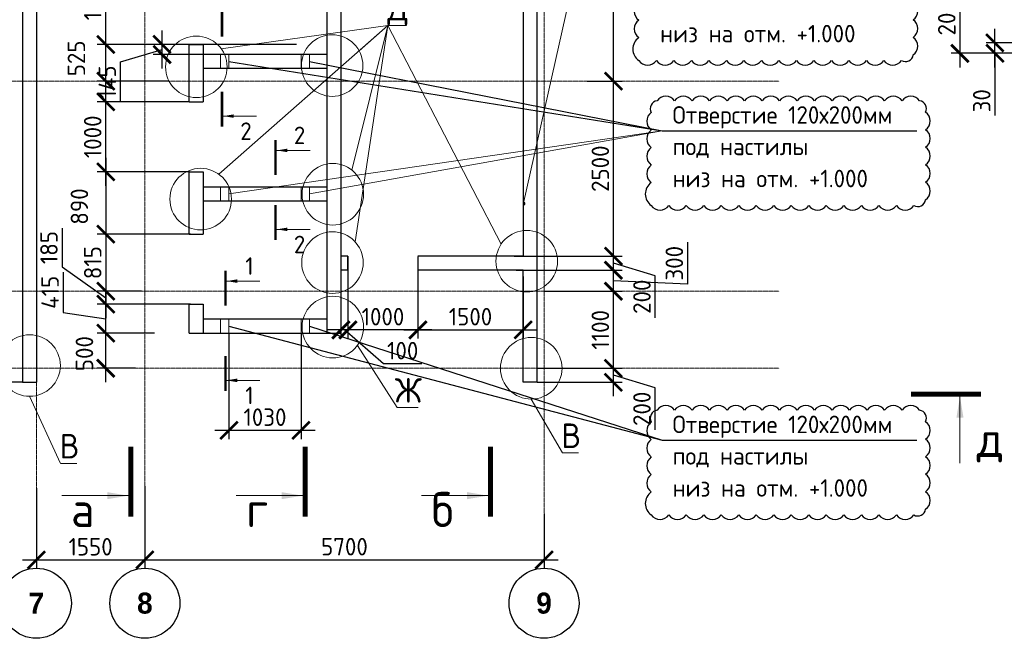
# Model space of a CAD drawing. Header units: millimetres. Extents: x 247266 to 730847, y -636031 to 10052.
# Tile 186 of 196: x 457405 to 471466, y -180260 to -171428. Entities that reach past the tile are written whole.
import ezdxf

# ---------------------------------------------------------------- set-up
doc = ezdxf.new("R2010")
doc.units = ezdxf.units.MM
doc.linetypes.add('______5', pattern=[1100, 800, -100, 100, -100])
doc.linetypes.add('осевая', pattern=[50.8, 31.75, -6.35, 6.35, -6.35])
for name, color, linetype in [('Изменения', 1, 'Continuous'), ('РАЗМЕРЫ', 7, 'Continuous'), ('СПДС_РАЗМЕРЫ', 7, 'Continuous'), ('СПДС_СИМВОЛЫ', 7, 'Continuous')]:
    doc.layers.add(name, color=color, linetype=linetype)
for name, color, linetype, lineweight in [('Надписи', 7, 'Continuous', 18), ('Оси', 7, '______5', 18), ('СТЕНЫ', 7, 'Continuous', 30), ('ТОНКИЕ', 7, 'Continuous', 9), ('Узлы', 7, 'Continuous', 0)]:
    doc.layers.add(name, color=color, linetype=linetype, lineweight=lineweight)
doc.styles.add('Century Gothic', font='GOTHIC.TTF')
doc.styles.add('GOST-2.304_Type-B', font='GOST_Common.ttf')
doc.styles.add('ГОСТ 2.304', font='GOST_Common.ttf')
doc.dimstyles.new('СПДС', dxfattribs={"dimscale": 100, "dimtxt": 2.5, "dimasz": 2.5, "dimexe": 1.25, "dimexo": 0, "dimtad": 1, "dimdec": 0, "dimtxsty": 'GOST-2.304_Type-B', "dimblk": 'ARCHTICK', "dimcen": 2.5, "dimdle": 2, "dimadec": 0, "dimazin": 2, "dimtfac": 0.75, "dimtdec": 0, "dimtmove": 1, "dimatfit": 3, "dimfxl": 1, "dimtolj": 1, "dimarcsym": 1})

# ---------------------------------------------------------------- blocks, each defined once
blk = doc.blocks.new('_ArchTick')
at = {"color": 0, "linetype": 'ByBlock', "const_width": 0.15}
blk.add_lwpolyline([(-0.5, -0.5), (0.5, 0.5)], dxfattribs=at)
blk = doc.blocks.new('*D219')
at = {"layer": 'DEFPOINTS', "color": 0, "ltscale": 100}
for p in [(457216, -176405), (456710, -176605), (457443, -176605)]:
    blk.add_point(p, dxfattribs=at)
at = {"layer": 'РАЗМЕРЫ', "color": 0, "lineweight": -2}
for p, q in [((456710, -176205), (456710, -176805)), ((457216, -176405), (456585, -176405)), ((457443, -176605), (456585, -176605))]:
    blk.add_line(p, q, dxfattribs=at)
at = {"layer": 'РАЗМЕРЫ', "color": 0, "lineweight": -2, "ltscale": 100, "xscale": 250, "yscale": 250, "zscale": 250}
for p, rotation in [((456710, -176405), 90), ((456710, -176605), 270)]:
    blk.add_blockref('_ArchTick', p, dxfattribs=dict(at, rotation=rotation))
at = {"layer": 'РАЗМЕРЫ', "color": 0, "lineweight": 0, "ltscale": 100, "insert": (456357, -176139), "char_height": 250, "attachment_point": 5, "rotation": 90, "style": 'GOST-2.304_Type-B'}
blk.add_mtext('\\A1;200', dxfattribs=at)
blk = doc.blocks.new('*D220')
at = {"layer": 'DEFPOINTS', "color": 0, "ltscale": 100}
for p in [(464793, -176405), (465884, -176405), (464793, -176605)]:
    blk.add_point(p, dxfattribs=at)
at = {"layer": 'РАЗМЕРЫ', "color": 0, "lineweight": -2}
for p, q in [((465884, -176805), (465884, -176205)), ((464793, -176405), (466009, -176405)), ((466478, -176683), (465884, -176505)), ((464793, -176605), (466009, -176605)), ((466478, -177283), (466478, -176683))]:
    blk.add_line(p, q, dxfattribs=at)
at = {"layer": 'РАЗМЕРЫ', "color": 0, "lineweight": -2, "ltscale": 100, "xscale": 250, "yscale": 250, "zscale": 250}
for p, rotation in [((465884, -176405), 90), ((465884, -176605), 270)]:
    blk.add_blockref('_ArchTick', p, dxfattribs=dict(at, rotation=rotation))
at = {"layer": 'РАЗМЕРЫ', "color": 0, "lineweight": 0, "ltscale": 100, "insert": (466291, -176983), "char_height": 250, "attachment_point": 5, "rotation": 90, "style": 'GOST-2.304_Type-B'}
blk.add_mtext('\\A1;200', dxfattribs=at)
blk = doc.blocks.new('*D221')
at = {"layer": 'DEFPOINTS', "color": 0, "ltscale": 100}
for p in [(464893, -175305), (465884, -175305), (465514, -176405)]:
    blk.add_point(p, dxfattribs=at)
at = {"layer": 'РАЗМЕРЫ', "color": 0, "lineweight": -2}
for p, q in [((465884, -176605), (465884, -175105)), ((464893, -175305), (466009, -175305)), ((465514, -176405), (466009, -176405))]:
    blk.add_line(p, q, dxfattribs=at)
at = {"layer": 'РАЗМЕРЫ', "color": 0, "lineweight": -2, "ltscale": 100, "xscale": 250, "yscale": 250, "zscale": 250}
for p, rotation in [((465884, -175305), 90), ((465884, -176405), 270)]:
    blk.add_blockref('_ArchTick', p, dxfattribs=dict(at, rotation=rotation))
at = {"layer": 'РАЗМЕРЫ', "color": 0, "lineweight": 0, "ltscale": 100, "insert": (465697, -175855), "char_height": 250, "attachment_point": 5, "rotation": 90, "style": 'GOST-2.304_Type-B'}
blk.add_mtext('\\A1;1100', dxfattribs=at)
blk = doc.blocks.new('*D222')
at = {"layer": 'DEFPOINTS', "color": 0, "ltscale": 100}
for p in [(464493, -175005), (465884, -175005), (465102, -175305)]:
    blk.add_point(p, dxfattribs=at)
at = {"layer": 'РАЗМЕРЫ', "color": 0, "lineweight": -2}
for p, q in [((466942, -174605), (466942, -175206)), ((465884, -175505), (465884, -174805)), ((464493, -175005), (466009, -175005)), ((466942, -175206), (465884, -175155)), ((465102, -175305), (466009, -175305))]:
    blk.add_line(p, q, dxfattribs=at)
at = {"layer": 'РАЗМЕРЫ', "color": 0, "lineweight": -2, "ltscale": 100, "xscale": 250, "yscale": 250, "zscale": 250}
for p, rotation in [((465884, -175005), 90), ((465884, -175305), 270)]:
    blk.add_blockref('_ArchTick', p, dxfattribs=dict(at, rotation=rotation))
at = {"layer": 'РАЗМЕРЫ', "color": 0, "lineweight": 0, "ltscale": 100, "insert": (466754, -174905), "char_height": 250, "attachment_point": 5, "rotation": 90, "style": 'GOST-2.304_Type-B'}
blk.add_mtext('\\A1;300', dxfattribs=at)
blk = doc.blocks.new('*D223')
at = {"layer": 'DEFPOINTS', "color": 0, "ltscale": 100}
for p in [(464466, -174805), (465884, -174805), (465042, -175005)]:
    blk.add_point(p, dxfattribs=at)
at = {"layer": 'РАЗМЕРЫ', "color": 0, "lineweight": -2}
for p, q in [((465884, -175205), (465884, -174605)), ((464466, -174805), (466009, -174805)), ((466478, -175083), (465884, -174905)), ((465042, -175005), (466009, -175005)), ((466478, -175683), (466478, -175083))]:
    blk.add_line(p, q, dxfattribs=at)
at = {"layer": 'РАЗМЕРЫ', "color": 0, "lineweight": -2, "ltscale": 100, "xscale": 250, "yscale": 250, "zscale": 250}
for p, rotation in [((465884, -174805), 90), ((465884, -175005), 270)]:
    blk.add_blockref('_ArchTick', p, dxfattribs=dict(at, rotation=rotation))
at = {"layer": 'РАЗМЕРЫ', "color": 0, "lineweight": 0, "ltscale": 100, "insert": (466291, -175383), "char_height": 250, "attachment_point": 5, "rotation": 90, "style": 'GOST-2.304_Type-B'}
blk.add_mtext('\\A1;200', dxfattribs=at)
blk = doc.blocks.new('*D224')
at = {"layer": 'DEFPOINTS', "color": 0, "ltscale": 100}
for p in [(465508, -172305), (465884, -172305), (464466, -174805)]:
    blk.add_point(p, dxfattribs=at)
at = {"layer": 'РАЗМЕРЫ', "color": 0, "lineweight": -2}
for p, q in [((465884, -175005), (465884, -172105)), ((465508, -172305), (466009, -172305)), ((464466, -174805), (466009, -174805))]:
    blk.add_line(p, q, dxfattribs=at)
at = {"layer": 'РАЗМЕРЫ', "color": 0, "lineweight": -2, "ltscale": 100, "xscale": 250, "yscale": 250, "zscale": 250}
for p, rotation in [((465884, -172305), 90), ((465884, -174805), 270)]:
    blk.add_blockref('_ArchTick', p, dxfattribs=dict(at, rotation=rotation))
at = {"layer": 'РАЗМЕРЫ', "color": 0, "lineweight": 0, "ltscale": 100, "insert": (465697, -173555), "char_height": 250, "attachment_point": 5, "rotation": 90, "style": 'GOST-2.304_Type-B'}
blk.add_mtext('\\A1;2500', dxfattribs=at)
blk = doc.blocks.new('*D225')
at = {"layer": 'DEFPOINTS', "color": 0, "ltscale": 100}
for p in [(465858, -169205), (465884, -169205), (465508, -172305)]:
    blk.add_point(p, dxfattribs=at)
at = {"layer": 'РАЗМЕРЫ', "color": 0, "lineweight": -2}
for p, q in [((465884, -172505), (465884, -169005)), ((465858, -169205), (466009, -169205)), ((465508, -172305), (466009, -172305))]:
    blk.add_line(p, q, dxfattribs=at)
at = {"layer": 'РАЗМЕРЫ', "color": 0, "lineweight": -2, "ltscale": 100, "xscale": 250, "yscale": 250, "zscale": 250}
for p, rotation in [((465884, -169205), 90), ((465884, -172305), 270)]:
    blk.add_blockref('_ArchTick', p, dxfattribs=dict(at, rotation=rotation))
at = {"layer": 'РАЗМЕРЫ', "color": 0, "lineweight": 0, "ltscale": 100, "insert": (465697, -170755), "char_height": 250, "attachment_point": 5, "rotation": 90, "style": 'GOST-2.304_Type-B'}
blk.add_mtext('\\A1;3100', dxfattribs=at)
blk = doc.blocks.new('*D333')
at = {"layer": 'DEFPOINTS', "color": 0, "ltscale": 100}
for p in [(464593, -175094), (463093, -175410), (464593, -175856)]:
    blk.add_point(p, dxfattribs=at)
at = {"layer": 'РАЗМЕРЫ', "color": 0, "lineweight": -2}
for p, q in [((464593, -175094), (464593, -175981)), ((463093, -175410), (463093, -175981)), ((462893, -175856), (464793, -175856))]:
    blk.add_line(p, q, dxfattribs=at)
at = {"layer": 'РАЗМЕРЫ', "color": 0, "lineweight": -2, "ltscale": 100, "xscale": 250, "yscale": 250, "zscale": 250, "rotation": 180}
blk.add_blockref('_ArchTick', (463093, -175856), dxfattribs=at)
at = {"layer": 'РАЗМЕРЫ', "color": 0, "lineweight": -2, "ltscale": 100, "xscale": 250, "yscale": 250, "zscale": 250}
blk.add_blockref('_ArchTick', (464593, -175856), dxfattribs=at)
at = {"layer": 'РАЗМЕРЫ', "color": 0, "lineweight": 0, "ltscale": 100, "insert": (463843, -175668), "char_height": 250, "attachment_point": 5, "style": 'GOST-2.304_Type-B'}
blk.add_mtext('\\A1;1500', dxfattribs=at)
blk = doc.blocks.new('*D334')
at = {"layer": 'DEFPOINTS', "color": 0, "ltscale": 100}
for p in [(462093, -174805), (463093, -174838), (462093, -175856)]:
    blk.add_point(p, dxfattribs=at)
at = {"layer": 'РАЗМЕРЫ', "color": 0, "lineweight": -2}
for p, q in [((462093, -174805), (462093, -175981)), ((463093, -174838), (463093, -175981)), ((463293, -175856), (461893, -175856))]:
    blk.add_line(p, q, dxfattribs=at)
at = {"layer": 'РАЗМЕРЫ', "color": 0, "lineweight": -2, "ltscale": 100, "xscale": 250, "yscale": 250, "zscale": 250, "rotation": 180}
blk.add_blockref('_ArchTick', (462093, -175856), dxfattribs=at)
at = {"layer": 'РАЗМЕРЫ', "color": 0, "lineweight": -2, "ltscale": 100, "xscale": 250, "yscale": 250, "zscale": 250}
blk.add_blockref('_ArchTick', (463093, -175856), dxfattribs=at)
at = {"layer": 'РАЗМЕРЫ', "color": 0, "lineweight": 0, "ltscale": 100, "insert": (462593, -175668), "char_height": 250, "attachment_point": 5, "style": 'GOST-2.304_Type-B'}
blk.add_mtext('\\A1;1000', dxfattribs=at)
blk = doc.blocks.new('*D335')
at = {"layer": 'DEFPOINTS', "color": 0, "ltscale": 100}
for p in [(461993, -174806), (462093, -174805), (461993, -175856)]:
    blk.add_point(p, dxfattribs=at)
at = {"layer": 'РАЗМЕРЫ', "color": 0, "lineweight": -2}
for p, q in [((461993, -174806), (461993, -175981)), ((462093, -174805), (462093, -175981)), ((462293, -175856), (461793, -175856)), ((462600, -176341), (462043, -175856)), ((463150, -176341), (462600, -176341))]:
    blk.add_line(p, q, dxfattribs=at)
at = {"layer": 'РАЗМЕРЫ', "color": 0, "lineweight": -2, "ltscale": 100, "xscale": 250, "yscale": 250, "zscale": 250}
blk.add_blockref('_ArchTick', (461993, -175856), dxfattribs=at)
at = {"layer": 'РАЗМЕРЫ', "color": 0, "lineweight": -2, "ltscale": 100, "xscale": 250, "yscale": 250, "zscale": 250, "rotation": 180}
blk.add_blockref('_ArchTick', (462093, -175856), dxfattribs=at)
at = {"layer": 'РАЗМЕРЫ', "color": 0, "lineweight": 0, "ltscale": 100, "insert": (462875, -176153), "char_height": 250, "attachment_point": 5, "style": 'GOST-2.304_Type-B'}
blk.add_mtext('\\A1;100', dxfattribs=at)
blk = doc.blocks.new('NSY101')
at = {"color": 0, "linetype": 'ByBlock', "lineweight": -2}
blk.add_circle((0, 0), 50, dxfattribs=at)
blk = doc.blocks.new('СЛОЖНЫЙ_ОБЪЕКТ_34')
at = {"layer": 'Оси', "color": 16, "linetype": 'Continuous', "lineweight": 25, "transparency": 33554687, "xscale": 9.999999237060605, "yscale": 9.999999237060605, "zscale": 9.999999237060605}
blk.add_blockref('NSY101', (24563, -43009), dxfattribs=at)
at = {"layer": 'Оси', "color": 16, "linetype": 'Continuous', "lineweight": 25, "transparency": 33554687, "insert": (24563, -43009), "char_height": 300, "width": 385, "attachment_point": 5, "style": 'Century Gothic'}
blk.add_mtext('\\A1;{\\fCentury Gothic|i0|b1;\\H300.000000;\\W1.000000;\\C16;7}\\P', dxfattribs=at)
blk = doc.blocks.new('СЛОЖНЫЙ_ОБЪЕКТ_35')
at = {"layer": 'Оси', "color": 16, "linetype": 'Continuous', "lineweight": 25, "transparency": 33554687, "xscale": 9.999999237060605, "yscale": 9.999999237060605, "zscale": 9.999999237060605}
blk.add_blockref('NSY101', (26113, -43009), dxfattribs=at)
at = {"layer": 'Оси', "color": 16, "linetype": 'Continuous', "lineweight": 25, "transparency": 33554687, "insert": (26113, -43009), "char_height": 300, "width": 385, "attachment_point": 5, "style": 'Century Gothic'}
blk.add_mtext('\\A1;{\\fCentury Gothic|i0|b1;\\H300.000000;\\W1.000000;\\C16;8}\\P', dxfattribs=at)
blk = doc.blocks.new('СЛОЖНЫЙ_ОБЪЕКТ_36')
at = {"layer": 'Оси', "color": 16, "linetype": 'Continuous', "lineweight": 25, "transparency": 33554687, "xscale": 9.999999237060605, "yscale": 9.999999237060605, "zscale": 9.999999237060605}
blk.add_blockref('NSY101', (31813, -43009), dxfattribs=at)
at = {"layer": 'Оси', "color": 16, "linetype": 'Continuous', "lineweight": 25, "transparency": 33554687, "insert": (31813, -43009), "char_height": 300, "width": 385, "attachment_point": 5, "style": 'Century Gothic'}
blk.add_mtext('\\A1;{\\fCentury Gothic|i0|b1;\\H300.000000;\\W1.000000;\\C16;9}\\P', dxfattribs=at)
blk = doc.blocks.new('*D605')
at = {"layer": 'DEFPOINTS', "color": 0, "ltscale": 100}
for p in [(457643, -178118), (459193, -178088), (459193, -179140)]:
    blk.add_point(p, dxfattribs=at)
at = {"layer": 'РАЗМЕРЫ', "color": 0, "lineweight": -2}
for p, q in [((457643, -178118), (457643, -179265)), ((459193, -178088), (459193, -179265)), ((457443, -179140), (459393, -179140))]:
    blk.add_line(p, q, dxfattribs=at)
at = {"layer": 'РАЗМЕРЫ', "color": 0, "lineweight": -2, "ltscale": 100, "xscale": 250, "yscale": 250, "zscale": 250, "rotation": 180}
blk.add_blockref('_ArchTick', (457643, -179140), dxfattribs=at)
at = {"layer": 'РАЗМЕРЫ', "color": 0, "lineweight": -2, "ltscale": 100, "xscale": 250, "yscale": 250, "zscale": 250}
blk.add_blockref('_ArchTick', (459193, -179140), dxfattribs=at)
at = {"layer": 'РАЗМЕРЫ', "color": 0, "lineweight": 0, "ltscale": 100, "insert": (458418, -178953), "char_height": 250, "attachment_point": 5, "style": 'GOST-2.304_Type-B'}
blk.add_mtext('\\A1;1550', dxfattribs=at)
blk = doc.blocks.new('*D606')
at = {"layer": 'DEFPOINTS', "color": 0, "ltscale": 100}
for p in [(459193, -178366), (464893, -178476), (464893, -179140)]:
    blk.add_point(p, dxfattribs=at)
at = {"layer": 'РАЗМЕРЫ', "color": 0, "lineweight": -2}
for p, q in [((459193, -178366), (459193, -179265)), ((464893, -178476), (464893, -179265)), ((458993, -179140), (465093, -179140))]:
    blk.add_line(p, q, dxfattribs=at)
at = {"layer": 'РАЗМЕРЫ', "color": 0, "lineweight": -2, "ltscale": 100, "xscale": 250, "yscale": 250, "zscale": 250, "rotation": 180}
blk.add_blockref('_ArchTick', (459193, -179140), dxfattribs=at)
at = {"layer": 'РАЗМЕРЫ', "color": 0, "lineweight": -2, "ltscale": 100, "xscale": 250, "yscale": 250, "zscale": 250}
blk.add_blockref('_ArchTick', (464893, -179140), dxfattribs=at)
at = {"layer": 'РАЗМЕРЫ', "color": 0, "lineweight": 0, "ltscale": 100, "insert": (462043, -178952), "char_height": 250, "attachment_point": 5, "style": 'GOST-2.304_Type-B'}
blk.add_mtext('\\A1;5700', dxfattribs=at)
blk = doc.blocks.new('*D1403')
at = {"layer": 'DEFPOINTS', "color": 0, "ltscale": 100}
for p in [(458635, -175905), (459329, -175905), (459058, -176405)]:
    blk.add_point(p, dxfattribs=at)
at = {"layer": 'РАЗМЕРЫ', "color": 0, "lineweight": -2}
for p, q in [((458635, -176605), (458635, -175705)), ((459329, -175905), (458510, -175905)), ((459058, -176405), (458510, -176405))]:
    blk.add_line(p, q, dxfattribs=at)
at = {"layer": 'РАЗМЕРЫ', "color": 0, "lineweight": -2, "ltscale": 100, "xscale": 250, "yscale": 250, "zscale": 250}
for p, rotation in [((458635, -175905), 90), ((458635, -176405), 270)]:
    blk.add_blockref('_ArchTick', p, dxfattribs=dict(at, rotation=rotation))
at = {"layer": 'РАЗМЕРЫ', "color": 0, "lineweight": 0, "ltscale": 100, "insert": (458330, -176195), "char_height": 250, "attachment_point": 5, "rotation": 90, "style": 'GOST-2.304_Type-B'}
blk.add_mtext('\\A1;500', dxfattribs=at)
blk = doc.blocks.new('*D1404')
at = {"layer": 'DEFPOINTS', "color": 0, "ltscale": 100}
for p in [(458635, -175490), (459101, -175490), (459147, -175905)]:
    blk.add_point(p, dxfattribs=at)
at = {"layer": 'РАЗМЕРЫ', "color": 0, "lineweight": -2}
for p, q in [((458027, -175032), (458027, -175607)), ((458635, -176105), (458635, -175290)), ((458027, -175607), (458635, -175697)), ((459101, -175490), (458510, -175490)), ((459147, -175905), (458510, -175905))]:
    blk.add_line(p, q, dxfattribs=at)
at = {"layer": 'РАЗМЕРЫ', "color": 0, "lineweight": -2, "ltscale": 100, "xscale": 250, "yscale": 250, "zscale": 250}
for p, rotation in [((458635, -175490), 90), ((458635, -175905), 270)]:
    blk.add_blockref('_ArchTick', p, dxfattribs=dict(at, rotation=rotation))
at = {"layer": 'РАЗМЕРЫ', "color": 0, "lineweight": 0, "ltscale": 100, "insert": (457839, -175320), "char_height": 250, "attachment_point": 5, "rotation": 90, "style": 'GOST-2.304_Type-B'}
blk.add_mtext('\\A1;415', dxfattribs=at)
blk = doc.blocks.new('*D1405')
at = {"layer": 'DEFPOINTS', "color": 0, "ltscale": 100}
for p in [(459147, -175305), (458635, -175490), (459846, -175490)]:
    blk.add_point(p, dxfattribs=at)
at = {"layer": 'РАЗМЕРЫ', "color": 0, "lineweight": -2}
for p, q in [((458010, -174406), (458010, -174956)), ((458010, -174956), (458635, -175397)), ((458635, -175105), (458635, -175690)), ((459147, -175305), (458510, -175305)), ((459846, -175490), (458510, -175490))]:
    blk.add_line(p, q, dxfattribs=at)
at = {"layer": 'РАЗМЕРЫ', "color": 0, "lineweight": -2, "ltscale": 100, "xscale": 250, "yscale": 250, "zscale": 250}
for p, rotation in [((458635, -175305), 90), ((458635, -175490), 270)]:
    blk.add_blockref('_ArchTick', p, dxfattribs=dict(at, rotation=rotation))
at = {"layer": 'РАЗМЕРЫ', "color": 0, "lineweight": 0, "ltscale": 100, "insert": (457823, -174681), "char_height": 250, "attachment_point": 5, "rotation": 90, "style": 'GOST-2.304_Type-B'}
blk.add_mtext('\\A1;185', dxfattribs=at)
blk = doc.blocks.new('*D1406')
at = {"layer": 'DEFPOINTS', "color": 0, "ltscale": 100}
for p in [(458635, -172600), (459822, -172600), (459247, -173600)]:
    blk.add_point(p, dxfattribs=at)
at = {"layer": 'РАЗМЕРЫ', "color": 0, "lineweight": -2}
for p, q in [((458635, -173800), (458635, -172400)), ((459822, -172600), (458510, -172600)), ((459247, -173600), (458510, -173600))]:
    blk.add_line(p, q, dxfattribs=at)
at = {"layer": 'РАЗМЕРЫ', "color": 0, "lineweight": -2, "ltscale": 100, "xscale": 250, "yscale": 250, "zscale": 250}
for p, rotation in [((458635, -172600), 90), ((458635, -173600), 270)]:
    blk.add_blockref('_ArchTick', p, dxfattribs=dict(at, rotation=rotation))
at = {"layer": 'РАЗМЕРЫ', "color": 0, "lineweight": 0, "ltscale": 100, "insert": (458448, -173100), "char_height": 250, "attachment_point": 5, "rotation": 90, "style": 'GOST-2.304_Type-B'}
blk.add_mtext('\\A1;1000', dxfattribs=at)
blk = doc.blocks.new('*D1407')
at = {"layer": 'DEFPOINTS', "color": 0, "ltscale": 100}
for p in [(458635, -171780), (459020, -171780), (459533, -172305)]:
    blk.add_point(p, dxfattribs=at)
at = {"layer": 'РАЗМЕРЫ', "color": 0, "lineweight": -2}
for p, q in [((458635, -172505), (458635, -171580)), ((459020, -171780), (458510, -171780)), ((459533, -172305), (458510, -172305))]:
    blk.add_line(p, q, dxfattribs=at)
at = {"layer": 'РАЗМЕРЫ', "color": 0, "lineweight": -2, "ltscale": 100, "xscale": 250, "yscale": 250, "zscale": 250}
for p, rotation in [((458635, -171780), 90), ((458635, -172305), 270)]:
    blk.add_blockref('_ArchTick', p, dxfattribs=dict(at, rotation=rotation))
at = {"layer": 'РАЗМЕРЫ', "color": 0, "lineweight": 0, "ltscale": 100, "insert": (458215, -171980), "char_height": 250, "attachment_point": 5, "rotation": 90, "style": 'GOST-2.304_Type-B'}
blk.add_mtext('\\A1;525', dxfattribs=at)
blk = doc.blocks.new('*D1410')
at = {"layer": 'DEFPOINTS', "color": 0, "ltscale": 100}
for p in [(459830, -173600), (458635, -174490), (459842, -174490)]:
    blk.add_point(p, dxfattribs=at)
at = {"layer": 'РАЗМЕРЫ', "color": 0, "lineweight": -2}
for p, q in [((458635, -173400), (458635, -174690)), ((459830, -173600), (458510, -173600)), ((459842, -174490), (458510, -174490))]:
    blk.add_line(p, q, dxfattribs=at)
at = {"layer": 'РАЗМЕРЫ', "color": 0, "lineweight": -2, "ltscale": 100, "xscale": 250, "yscale": 250, "zscale": 250}
for p, rotation in [((458635, -173600), 90), ((458635, -174490), 270)]:
    blk.add_blockref('_ArchTick', p, dxfattribs=dict(at, rotation=rotation))
at = {"layer": 'РАЗМЕРЫ', "color": 0, "lineweight": 0, "ltscale": 100, "insert": (458258, -174095), "char_height": 250, "attachment_point": 5, "rotation": 90, "style": 'GOST-2.304_Type-B'}
blk.add_mtext('\\A1;890', dxfattribs=at)
blk = doc.blocks.new('*D1411')
at = {"layer": 'DEFPOINTS', "color": 0, "ltscale": 100}
for p in [(459842, -174490), (458635, -175305), (458959, -175305)]:
    blk.add_point(p, dxfattribs=at)
at = {"layer": 'РАЗМЕРЫ', "color": 0, "lineweight": -2}
for p, q in [((458635, -174290), (458635, -175505)), ((459842, -174490), (458510, -174490)), ((458959, -175305), (458510, -175305))]:
    blk.add_line(p, q, dxfattribs=at)
at = {"layer": 'РАЗМЕРЫ', "color": 0, "lineweight": -2, "ltscale": 100, "xscale": 250, "yscale": 250, "zscale": 250}
for p, rotation in [((458635, -174490), 90), ((458635, -175305), 270)]:
    blk.add_blockref('_ArchTick', p, dxfattribs=dict(at, rotation=rotation))
at = {"layer": 'РАЗМЕРЫ', "color": 0, "lineweight": 0, "ltscale": 100, "insert": (458448, -174897), "char_height": 250, "attachment_point": 5, "rotation": 90, "style": 'GOST-2.304_Type-B'}
blk.add_mtext('\\A1;815', dxfattribs=at)
blk = doc.blocks.new('*D1412')
at = {"layer": 'DEFPOINTS', "color": 0, "ltscale": 100}
for p in [(458635, -170479), (458827, -170479), (459823, -171780)]:
    blk.add_point(p, dxfattribs=at)
at = {"layer": 'РАЗМЕРЫ', "color": 0, "lineweight": -2}
for p, q in [((458635, -171980), (458635, -170279)), ((458827, -170479), (458510, -170479)), ((459823, -171780), (458510, -171780))]:
    blk.add_line(p, q, dxfattribs=at)
at = {"layer": 'РАЗМЕРЫ', "color": 0, "lineweight": -2, "ltscale": 100, "xscale": 250, "yscale": 250, "zscale": 250}
for p, rotation in [((458635, -170479), 90), ((458635, -171780), 270)]:
    blk.add_blockref('_ArchTick', p, dxfattribs=dict(at, rotation=rotation))
at = {"layer": 'РАЗМЕРЫ', "color": 0, "lineweight": 0, "ltscale": 100, "insert": (458448, -171129), "char_height": 250, "attachment_point": 5, "rotation": 90, "style": 'GOST-2.304_Type-B'}
blk.add_mtext('\\A1;1300', dxfattribs=at)
blk = doc.blocks.new('*D1413')
at = {"layer": 'DEFPOINTS', "color": 0, "ltscale": 100}
for p in [(459438, -171780), (461358, -171780), (460023, -171925)]:
    blk.add_point(p, dxfattribs=at)
at = {"layer": 'РАЗМЕРЫ', "color": 0, "lineweight": -2}
for p, q in [((459438, -172125), (459438, -171580)), ((461358, -171780), (459313, -171780)), ((458844, -172030), (459438, -171852)), ((460023, -171925), (459313, -171925)), ((458844, -172606), (458844, -172030))]:
    blk.add_line(p, q, dxfattribs=at)
at = {"layer": 'РАЗМЕРЫ', "color": 0, "lineweight": -2, "ltscale": 100, "xscale": 250, "yscale": 250, "zscale": 250}
for p, rotation in [((459438, -171780), 90), ((459438, -171925), 270)]:
    blk.add_blockref('_ArchTick', p, dxfattribs=dict(at, rotation=rotation))
at = {"layer": 'РАЗМЕРЫ', "color": 0, "lineweight": 0, "ltscale": 100, "insert": (458656, -172318), "char_height": 250, "attachment_point": 5, "rotation": 90, "style": 'GOST-2.304_Type-B'}
blk.add_mtext('\\A1;145', dxfattribs=at)
blk = doc.blocks.new('*D1679')
at = {"layer": 'DEFPOINTS', "color": 0, "ltscale": 100}
for p in [(471931, -170908), (470831, -171908), (471931, -171908)]:
    blk.add_point(p, dxfattribs=at)
at = {"layer": 'РАЗМЕРЫ', "color": 0, "lineweight": -2}
for p, q in [((470831, -170708), (470831, -172108)), ((471931, -170908), (470706, -170908)), ((471931, -171908), (470706, -171908))]:
    blk.add_line(p, q, dxfattribs=at)
at = {"layer": 'РАЗМЕРЫ', "color": 0, "lineweight": -2, "ltscale": 100, "xscale": 250, "yscale": 250, "zscale": 250}
for p, rotation in [((470831, -170908), 90), ((470831, -171908), 270)]:
    blk.add_blockref('_ArchTick', p, dxfattribs=dict(at, rotation=rotation))
at = {"layer": 'РАЗМЕРЫ', "color": 0, "lineweight": 0, "ltscale": 100, "insert": (470644, -171408), "char_height": 250, "attachment_point": 5, "rotation": 90, "style": 'GOST-2.304_Type-B'}
blk.add_mtext('\\A1;200', dxfattribs=at)
blk = doc.blocks.new('*D1683')
at = {"layer": 'DEFPOINTS', "color": 0, "ltscale": 100}
for p in [(471331, -171758), (472118, -171758), (472181, -171908)]:
    blk.add_point(p, dxfattribs=at)
at = {"layer": 'РАЗМЕРЫ', "color": 0, "lineweight": -2}
for p, q in [((471331, -172108), (471331, -171558)), ((472118, -171758), (471206, -171758)), ((472181, -171908), (471206, -171908)), ((471331, -171908), (471331, -172798))]:
    blk.add_line(p, q, dxfattribs=at)
at = {"layer": 'РАЗМЕРЫ', "color": 0, "lineweight": -2, "ltscale": 100, "xscale": 250, "yscale": 250, "zscale": 250}
for p, rotation in [((471331, -171758), 90), ((471331, -171908), 270)]:
    blk.add_blockref('_ArchTick', p, dxfattribs=dict(at, rotation=rotation))
at = {"layer": 'РАЗМЕРЫ', "color": 0, "lineweight": 0, "ltscale": 100, "insert": (471144, -172585), "char_height": 250, "attachment_point": 5, "rotation": 90, "style": 'GOST-2.304_Type-B'}
blk.add_mtext('\\A1;30', dxfattribs=at)

msp = doc.modelspace()

# ---------------------------------------------------------------- linework, layer by layer
at = {"layer": 'Изменения', "elevation": 560}
msp.add_lwpolyline([(466246.8, -171183.82, 0.52056705), (466246.8, -171433.82, 0.52056705), (466246.8, -171683.82, 0.52056705), (466246.8, -172011.39, 0.52056705), (466496.8, -172011.39, 0.52056705), (466746.8, -172011.39, 0.52056705), (466996.8, -172011.39, 0.52056705), (467246.8, -172011.39, 0.52056705), (467496.8, -172011.39, 0.52056705), (467746.8, -172011.39, 0.52056705), (467996.8, -172011.39, 0.52056705), (468246.8, -172011.39, 0.52056705), (468496.8, -172011.39, 0.52056705), (468746.8, -172011.39, 0.52056705), (468996.8, -172011.39, 0.52056705), (469246.8, -172011.39, 0.52056705), (469496.8, -172011.39, 0.52056705), (469746.8, -172011.39, 0.52056705), (469996.8, -172011.39, 0.52056705), (470165.27, -171929.87, 0.52056705), (470165.27, -171679.87, 0.52056705), (470165.27, -171429.87, 0.52056705), (470165.27, -171179.87, 0.52056705)], format="xyb", dxfattribs=at)
for points in [[(466506.57, -172585.2, 0.52056705), (466424.3, -172752.94, 0.52056705), (466424.3, -173002.94, 0.52056705), (466424.3, -173252.94, 0.52056705), (466424.3, -173502.94, 0.52056705), (466424.3, -173752.94, 0.52056705), (466424.3, -174080.51, 0.52056705), (466674.3, -174080.51, 0.52056705), (466924.3, -174080.51, 0.52056705), (467174.3, -174080.51, 0.52056705), (467424.3, -174080.51, 0.52056705), (467674.3, -174080.51, 0.52056705), (467924.3, -174080.51, 0.52056705), (468174.3, -174080.51, 0.52056705), (468424.3, -174080.51, 0.52056705), (468674.3, -174080.51, 0.52056705), (468924.3, -174080.51, 0.52056705), (469174.3, -174080.51, 0.52056705), (469424.3, -174080.51, 0.52056705), (469674.3, -174080.51, 0.52056705), (469924.3, -174080.51, 0.52056705), (470174.3, -174080.51, 0.52056705), (470342.78, -173998.99, 0.52056705), (470342.78, -173748.99, 0.52056705), (470342.78, -173498.99, 0.52056705), (470342.78, -173248.99, 0.52056705), (470342.78, -172998.99, 0.52056705), (470342.78, -172748.99, 0.52056705), (470256.57, -172585.2, 0.52056705), (470006.57, -172585.2, 0.52056705), (469756.57, -172585.2, 0.52056705), (469506.57, -172585.2, 0.52056705), (469256.57, -172585.2, 0.52056705), (469006.57, -172585.2, 0.52056705), (468756.57, -172585.2, 0.52056705), (468506.57, -172585.2, 0.52056705), (468256.57, -172585.2, 0.52056705), (468006.57, -172585.2, 0.52056705), (467756.57, -172585.2, 0.52056705), (467506.57, -172585.2, 0.52056705), (467256.57, -172585.2, 0.52056705), (467006.57, -172585.2, 0.52056705), (466756.57, -172585.2, 0.52056705)], [(466506.57, -177003.25, 0.52056705), (466424.3, -177170.98, 0.52056705), (466424.3, -177420.98, 0.52056705), (466424.3, -177670.98, 0.52056705), (466424.3, -177920.98, 0.52056705), (466424.3, -178170.98, 0.52056705), (466424.3, -178498.56, 0.52056705), (466674.3, -178498.56, 0.52056705), (466924.3, -178498.56, 0.52056705), (467174.3, -178498.56, 0.52056705), (467424.3, -178498.56, 0.52056705), (467674.3, -178498.56, 0.52056705), (467924.3, -178498.56, 0.52056705), (468174.3, -178498.56, 0.52056705), (468424.3, -178498.56, 0.52056705), (468674.3, -178498.56, 0.52056705), (468924.3, -178498.56, 0.52056705), (469174.3, -178498.56, 0.52056705), (469424.3, -178498.56, 0.52056705), (469674.3, -178498.56, 0.52056705), (469924.3, -178498.56, 0.52056705), (470174.3, -178498.56, 0.52056705), (470342.78, -178417.04, 0.52056705), (470342.78, -178167.04, 0.52056705), (470342.78, -177917.04, 0.52056705), (470342.78, -177667.04, 0.52056705), (470342.78, -177417.04, 0.52056705), (470342.78, -177167.04, 0.52056705), (470256.57, -177003.25, 0.52056705), (470006.57, -177003.25, 0.52056705), (469756.57, -177003.25, 0.52056705), (469506.57, -177003.25, 0.52056705), (469256.57, -177003.25, 0.52056705), (469006.57, -177003.25, 0.52056705), (468756.57, -177003.25, 0.52056705), (468506.57, -177003.25, 0.52056705), (468256.57, -177003.25, 0.52056705), (468006.57, -177003.25, 0.52056705), (467756.57, -177003.25, 0.52056705), (467506.57, -177003.25, 0.52056705), (467256.57, -177003.25, 0.52056705), (467006.57, -177003.25, 0.52056705), (466756.57, -177003.25, 0.52056705)]]:
    msp.add_lwpolyline(points, format="xyb", close=True, dxfattribs=at)
at = {"layer": 'Надписи', "lineweight": 15, "ltscale": 0.3}
for p, q in [((464593.39, -174067.56, -760), (466349.95, -166281.52, -760)), ((460246.82, -173632.87, -720), (462664.2, -171508.83, -720)), ((460282.52, -171841.76, -720), (462664.2, -171508.83, -720)), ((462149.98, -173576.16, -720), (462664.2, -171508.83, -720)), ((462196.63, -174599.74, -720), (462664.2, -171508.83, -720)), ((462196.63, -174599.74, -720), (462664.2, -171508.83, -720)), ((462252.62, -171871.32, -720), (462664.2, -171508.83, -720)), ((462252.62, -171871.32, -720), (462664.2, -171508.83, -720)), ((462252.62, -171871.32, -720), (462664.2, -171508.83, -720)), ((462664.2, -171508.83, -720), (462664.3, -171508.83, -720)), ((462664.42, -171508.48, -720), (462929.67, -171508.48, -720)), ((462227.51, -176080.89, -720), (462795.1, -176964.77, -720)), ((462227.51, -176080.89, -720), (462795.1, -176964.77, -720)), ((462227.51, -176080.89, -720), (462795.1, -176964.77, -720)), ((457546.43, -176804.64, -360), (457990.1, -177762.56, -360)), ((457546.43, -176804.64, -360), (457990.1, -177762.56, -360)), ((457546.43, -176804.64, -360), (457990.1, -177762.56, -360)), ((464710.69, -176844.04, -1280), (465154.36, -177613.48, -1280)), ((464710.69, -176844.04, -1280), (465154.36, -177613.48, -1280)), ((464710.69, -176844.04, -1280), (465154.36, -177613.48, -1280)), ((462795.1, -176964.77, -720), (462795.2, -176964.77, -720)), ((462795.34, -176964.42, -720), (463095.62, -176964.42, -720)), ((465154.36, -177613.48, -1280), (465154.46, -177613.48, -1280)), ((465154.56, -177613.13, -1280), (465384.77, -177613.13, -1280)), ((457990.1, -177762.56, -360), (457990.2, -177762.56, -360)), ((457990.31, -177762.21, -360), (458220.52, -177762.21, -360))]:
    msp.add_line(p, q, dxfattribs=at)
at = {"layer": 'Надписи', "ltscale": 0.3}
msp.add_line((462664.32, -171508.48, -720), (464281, -174630.73, -360), dxfattribs=at)
at = {"layer": 'Надписи'}
for centre in [(459927.61, -172100.94, -360), (461867.25, -172082.56, -360), (461876.44, -173920.14, -360), (459989.37, -173989.05, -360), (461871.83, -174895.8, -720), (464645.84, -174875.75, -360), (461876.44, -175816.52, -360), (457546.43, -176365.16), (464710.69, -176404.56, -920)]:
    msp.add_circle(centre, 439.48, dxfattribs=at)
at = {"layer": 'Оси', "linetype": 'осевая', "lineweight": 0, "ltscale": 0.3, "transparency": 33554687}
for p, q in [((457643.2, -165446.24, -1120), (457643.2, -179244.01, -1120)), ((459193.2, -165446.24, -1120), (459193.2, -179244.01, -1120)), ((464893.2, -165446.24, -1120), (464893.2, -179244.01, -1120)), ((454105.92, -172304.56, -1120), (468250.56, -172304.56, -1120)), ((454105.92, -175304.56, -1120), (468250.56, -175304.56, -1120)), ((454105.92, -176404.56, -1120), (468250.56, -176404.56, -1120))]:
    msp.add_line(p, q, dxfattribs=at)
at = {"layer": 'СПДС_СИМВОЛЫ', "ltscale": 100}
for p, q in [((460390.03, -172026.92, -560), (466578.85, -173012.51)), ((461543.09, -172024.56, -560), (466578.85, -173012.51)), ((466578.85, -173012.51), (470217.68, -173012.51)), ((460393.09, -175804.56, -560), (466578.85, -177430.56)), ((461543.09, -175804.56, -560), (466578.85, -177430.56)), ((466578.85, -177430.56), (470217.68, -177430.56))]:
    msp.add_line(p, q, dxfattribs=at)
at = {"layer": 'СТЕНЫ', "linetype": 'Continuous', "transparency": 33554687}
for p, q in [((461793.09, -168954.56, -560), (461793.09, -175904.56, -560)), ((464593.09, -168954.56, -560), (464593.09, -174804.56, -560)), ((457443.09, -169204.56, -560), (457443.09, -176604.56, -560)), ((457643.09, -169154.56, -560), (457643.09, -176604.56, -560)), ((461993.09, -169154.56, -560), (461993.09, -174804.56, -560)), ((464793.09, -176604.56, -560), (464793.09, -169204.56, -560)), ((459823.09, -172599.56, -755.24), (459823.09, -171779.56, -560)), ((460023.09, -171779.56, -560), (460023.09, -172599.56, -755.24)), ((461793.09, -171924.56, -560), (460023.09, -171924.56, -560)), ((461793.09, -172124.56, -560), (460023.09, -172124.56, -560)), ((459823.09, -174489.56, -755.48), (459823.09, -173599.56, -558.9)), ((460023.09, -173599.56, -558.9), (460023.09, -174489.56, -755.48)), ((460023.09, -173814.56, -560), (461793.09, -173814.56, -560)), ((460023.09, -174014.56, -560), (461793.09, -174014.56, -560)), ((462093.09, -174804.56, -560), (461993.09, -174804.56, -560)), ((464593.09, -174804.56, -560), (463093.09, -174804.56, -560)), ((461993.09, -175004.56, -560), (461993.09, -175904.56, -560)), ((462093.09, -175004.56, -560), (461993.09, -175004.56, -560)), ((464593.09, -175004.56, -560), (463093.09, -175004.56, -560)), ((464593.09, -176604.56, -560), (464593.09, -175004.56, -560)), ((459823.09, -175904.56, -760), (459823.09, -175489.56, -760)), ((460023.09, -175489.56, -760), (460023.09, -175904.56, -760)), ((461793.09, -175704.56, -560), (460023.09, -175704.56, -560)), ((459823.09, -175904.56, -560), (461993.09, -175904.56, -560)), ((457443.09, -176604.56, -560), (457643.09, -176604.56, -560)), ((464793.09, -176604.56, -560), (464593.09, -176604.56, -560))]:
    msp.add_line(p, q, dxfattribs=at)
for points, elevation in [([(459823.09, -171779.56), (460023.09, -171779.56)], -560), ([(459823.09, -172599.56), (460023.09, -172599.56)], -560), ([(459823.09, -173599.56), (460023.09, -173599.56)], -560), ([(464593.39, -174042.56), (464593.39, -174067.56), (464618.39, -174067.56), (464618.39, -174042.56), (464593.39, -174042.56)], -200), ([(459823.09, -174489.56), (460023.09, -174489.56)], -755.48), ([(462093.09, -175004.56), (462093.09, -174804.56)], -560), ([(463093.09, -174806.39), (463093.09, -175004.56)], -560), ([(459823.09, -175489.56), (460023.09, -175489.56)], -513.61)]:
    msp.add_lwpolyline(points, dxfattribs=dict(at, elevation=elevation))
at = {"layer": 'ТОНКИЕ', "ltscale": 100}
for p, q in [((460273.09, -172124.56, -560), (460273.09, -171924.56, -560)), ((460393.09, -172124.56, -560), (460393.09, -171924.56, -560)), ((461423.09, -172124.56, -560), (461423.09, -171924.56, -560)), ((461543.09, -172124.56, -560), (461543.09, -171924.56, -560)), ((460393.09, -173914.56, -560), (466578.85, -173012.51)), ((466578.85, -173012.51), (461543.09, -173914.56, -560)), ((460273.09, -174014.56, -560), (460273.09, -173814.56, -560)), ((460393.09, -174014.56, -560), (460393.09, -173814.56, -560)), ((461423.09, -174014.56, -560), (461423.09, -173814.56, -560)), ((461543.09, -174014.56, -560), (461543.09, -173814.56, -560)), ((460273.09, -175904.56, -560), (460273.09, -175704.56, -560)), ((460393.09, -175904.56, -560), (460393.09, -175704.56, -560)), ((461423.09, -175904.56, -560), (461423.09, -175704.56, -560)), ((461543.09, -175904.56, -560), (461543.09, -175704.56, -560))]:
    msp.add_line(p, q, dxfattribs=at)
at = {"layer": 'Узлы', "linetype": 'Continuous', "lineweight": 0}
for p, q in [((460311.82, -172804.37), (460786.82, -172804.37)), ((461076.93, -173294.28), (461551.93, -173294.28)), ((461076.93, -174421.48), (461551.93, -174421.48)), ((460360.65, -175160.1), (460835.65, -175160.1)), ((460360.65, -176577.09), (460835.65, -176577.09)), ((470832.68, -176808.88, -360), (470832.68, -177758.88, -360)), ((458956.29, -178223.35, -360), (458006.29, -178223.35, -360)), ((461446.59, -178223.35, -360), (460496.59, -178223.35, -360)), ((464094.31, -178223.35, -360), (463144.31, -178223.35, -360))]:
    msp.add_line(p, q, dxfattribs=at)
at = {"layer": 'Узлы', "linetype": 'Continuous', "lineweight": 0, "const_width": 35}
for points in [[(460294.32, -171170.38), (460294.32, -171670.38)], [(460294.32, -172954.37), (460294.32, -172454.37)], [(461059.43, -173144.28), (461059.43, -173644.28)], [(461059.43, -174571.48), (461059.43, -174071.48)], [(460343.15, -175010.1), (460343.15, -175510.1)], [(460343.15, -176727.09), (460343.15, -176227.09)]]:
    msp.add_lwpolyline(points, dxfattribs=at)
at = {"layer": 'Узлы', "linetype": 'Continuous', "lineweight": 0, "const_width": 70, "elevation": -360}
for points in [[(471132.68, -176773.88), (470132.68, -176773.88)], [(458991.29, -178523.35), (458991.29, -177523.35)], [(461481.59, -178523.35), (461481.59, -177523.35)], [(464129.31, -178523.35), (464129.31, -177523.35)]]:
    msp.add_lwpolyline(points, dxfattribs=at)
at = {"layer": 'Узлы', "linetype": 'Continuous', "lineweight": 0}
for points in [[(460311.82, -172804.37), (460462.04, -172829.51), (460462.04, -172779.23)], [(461076.93, -173294.28), (461227.15, -173319.42), (461227.15, -173269.15)], [(461076.93, -174421.48), (461227.15, -174446.61), (461227.15, -174396.34)], [(460360.65, -175160.1), (460510.88, -175185.24), (460510.88, -175134.96)], [(460360.65, -176577.09), (460510.88, -176602.23), (460510.88, -176551.96)], [(470832.68, -176808.88, -360), (470782.4, -177109.33, -360), (470882.96, -177109.33, -360)], [(458956.29, -178223.35, -360), (458655.84, -178273.63, -360), (458655.84, -178173.07, -360)], [(461446.59, -178223.35, -360), (461146.14, -178273.63, -360), (461146.14, -178173.07, -360)], [(464094.31, -178223.35, -360), (463793.86, -178273.63, -360), (463793.86, -178173.07, -360)]]:
    msp.add_solid(points, dxfattribs=at)

# ---------------------------------------------------------------- block references
at = {"layer": 'Оси', "linetype": 'Continuous', "lineweight": 25, "transparency": 33554687}
for name in ['СЛОЖНЫЙ_ОБЪЕКТ_34', 'СЛОЖНЫЙ_ОБЪЕКТ_35', 'СЛОЖНЫЙ_ОБЪЕКТ_36']:
    msp.add_blockref(name, (433079.68, -136750.38, -1120), dxfattribs=at)

# ---------------------------------------------------------------- texts
at = {"layer": 'Надписи', "ltscale": 0.3, "char_height": 350, "attachment_point": 2, "style": 'GOST-2.304_Type-B'}
for s, insert in [('Д', (462806.92, -171088.48, -720)), ('Ж', (462955.34, -176544.42, -720)), ('В', (465279.56, -177193.13, -1280)), ('В', (458115.31, -177342.21, -360))]:
    msp.add_mtext(s, dxfattribs=dict(at, insert=insert))
at = {"layer": 'СПДС_СИМВОЛЫ', "color": 7, "linetype": 'Continuous', "ltscale": 100, "style": 'ГОСТ 2.304'}
for s, p in [('низ на отм. +1.000', (466551.34, -171751.17)), ('Отверстие 120х200мм', (466728.85, -172912.51)), ('под настилы', (466728.85, -173362.51)), ('низ на отм. +1.000', (466728.85, -173820.29)), ('Отверстие 120х200мм', (466728.85, -177330.56)), ('под настилы', (466728.85, -177780.56)), ('низ на отм. +1.000', (466728.85, -178238.34))]:
    msp.add_text(s, height=250, dxfattribs=at).set_placement(p)
at = {"layer": 'Узлы', "linetype": 'Continuous', "lineweight": 0, "attachment_point": 5, "style": 'GOST-2.304_Type-B'}
for s, width, gutter_width, insert, char_height in [('2', 361.9399, 12.5, (460636.82, -173019.37), 250), ('2', 361.9399, 12.5, (461401.93, -173079.28), 250), ('2', 361.9399, 12.5, (461401.93, -174636.48), 250), ('1', 361.9399, 12.5, (460685.65, -174945.1), 250), ('1', 361.9399, 12.5, (460685.65, -176792.09), 250), ('д', 723.8798, 25, (471262.68, -177458.88, -360), 500), ('б', 723.8798, 25, (463444.31, -178421.81, -360), 500), ('а', 723.8798, 25, (458306.29, -178421.81, -360), 500), ('г', 723.8798, 25, (460796.59, -178421.81, -360), 500)]:
    msp.add_mtext_dynamic_manual_height_columns(s, width=width, gutter_width=gutter_width, heights=[0], dxfattribs=dict(at, insert=insert, char_height=char_height))

# ---------------------------------------------------------------- dimensions: what is measured, and where the dimension line sits
at = {"layer": 'РАЗМЕРЫ', "lineweight": 0}
for base, p1, p2, picture, middle in [((465884.31, -169204.56, -360), (465507.81, -172304.56, -920), (465857.81, -169204.56, -560), '*D225', (465696.69, -170754.56, -360)), ((458635.15, -170479.09, -760), (459823.09, -171779.56, -560), (458827.25, -170479.09, -760), '*D1412', (458447.52, -171129.32, -760)), ((459438.19, -171779.56, -760), (460023.09, -171924.56, -760), (461357.68, -171779.56, -560), '*D1413', (458656.44, -172092.79, -760)), ((465884.31, -172304.56, -360), (464465.81, -174804.56, -560), (465507.81, -172304.56, -920), '*D224', (465696.69, -173554.56, -360)), ((458635.15, -172599.56, -760), (459247.17, -173599.56, -760), (459822.11, -172599.56, -560), '*D1406', (458447.52, -173099.56, -760)), ((458635.15, -175304.56, -760), (459841.71, -174489.56, -755.48), (458959.29, -175304.56, -960), '*D1411', (458447.52, -174897.06, -760)), ((465884.31, -174804.56, -360), (465042.31, -175004.56, -360), (464465.81, -174804.56, -560), '*D223', (466290.81, -175145.29, -360)), ((465884.31, -175304.56, -360), (465514.31, -176404.56, -360), (464893.09, -175304.56, -360), '*D221', (465696.69, -175854.56, -360)), ((465884.31, -176404.56, -360), (464793.09, -176604.56, -720), (464793.24, -176404.56, -920), '*D220', (466290.81, -176745.29, -360))]:
    dim = msp.add_linear_dim(base=base, p1=p1, p2=p2, angle=90, dimstyle='СПДС', dxfattribs=at)
    dim.commit()
    dim.dimension.update_dxf_attribs({"geometry": picture, "text_midpoint": middle})
dim = msp.add_linear_dim(base=(470831.49, -171908.3, -3100), p1=(471931.49, -170908.3, -3100), p2=(471931.49, -171908.3, -3100), angle=270, dimstyle='СПДС', override={"dimlfac": 0.2, "dimtofl": 0}, dxfattribs=at)
dim.commit()
dim.dimension.update_dxf_attribs({"geometry": '*D1679', "text_midpoint": (470643.87, -171408.3, -3100)})
for base, p1, p2, picture, middle in [((458635.15, -171779.56, -760), (459532.65, -172304.56, -1320), (459020.11, -171779.56, -760), '*D1407', (458402.6, -171980.3, -760)), ((458635.15, -174489.56, -760), (459829.67, -173599.56, -560), (459841.71, -174489.56, -755.48), '*D1410', (458445.86, -174094.93, -760)), ((458635.15, -175489.56, -760), (459147.43, -175304.56, -960), (459846.1, -175489.56, -513.61), '*D1405', (458010.31, -174893.81, -760)), ((465884.31, -175004.56, -360), (465102.31, -175304.56, -360), (464493.09, -175004.56, -720), '*D222', (466941.81, -175143.24, -360)), ((458635.15, -175489.56, -760), (459147.43, -175904.56, -960), (459101.44, -175489.56, -760), '*D1404', (458026.68, -175544.81, -760)), ((458635.15, -175904.56, -760), (459057.65, -176404.56, -1320), (459329.4, -175904.56, -960), '*D1403', (458517.43, -176194.74, -760)), ((456710.31, -176604.56, -360), (457216.28, -176404.56, -920), (457443.24, -176604.56, -560), '*D219', (456544.81, -176139.47, -360))]:
    dim = msp.add_linear_dim(base=base, p1=p1, p2=p2, angle=90, dimstyle='СПДС', dxfattribs=at)
    dim.commit()
    dim.dimension.update_dxf_attribs({"geometry": picture, "text_midpoint": middle, "dimtype": 160})
dim = msp.add_linear_dim(base=(471331.49, -171757.5, -3100), p1=(472181.49, -171908.3, -3100), p2=(472117.89, -171757.5, -3100), angle=270, dimstyle='СПДС', override={"dimlfac": 0.2, "dimtofl": 0}, dxfattribs=at)
dim.commit()
dim.dimension.update_dxf_attribs({"geometry": '*D1683', "text_midpoint": (471331.49, -172584.86, -3100), "dimtype": 160})
dim = msp.add_linear_dim(base=(461993.09, -175856.1, -560), p1=(462093.09, -174804.56, -560), p2=(461993.09, -174806.39, -560), dimstyle='СПДС', dxfattribs=at)
dim.commit()
dim.dimension.update_dxf_attribs({"geometry": '*D335', "text_midpoint": (462662.47, -176340.8, -560), "dimtype": 160})
for base, p1, p2, picture, middle in [((462093.09, -175856.1, -560), (463093.09, -174838.49, -560), (462093.09, -174804.56, -560), '*D334', (462593.09, -175668.47, -560)), ((464593.09, -175856.1, -560), (463093.09, -175409.79, -560), (464593.09, -175093.52, -560), '*D333', (463843.09, -175668.47, -560)), ((459193.2, -179140.19, -560), (457643.2, -178117.56, -1120), (459193.2, -178087.71, -1120), '*D605', (458418.2, -178952.56, -560)), ((464893.2, -179140.19, -560), (459193.2, -178366.31, -1120), (464893.2, -178475.76, -1120), '*D606', (462043.2, -178952.31, -560))]:
    dim = msp.add_linear_dim(base=base, p1=p1, p2=p2, dimstyle='СПДС', dxfattribs=at)
    dim.commit()
    dim.dimension.update_dxf_attribs({"geometry": picture, "text_midpoint": middle})
at = {"layer": 'СПДС_РАЗМЕРЫ', "ltscale": 100}
msp.add_linear_dim(base=(461423.09, -177290.23, -1.29), p1=(460393.09, -175904.56, -1.29), p2=(461423.09, -175904.56, -1.29), dimstyle='СПДС', dxfattribs=at).render()

doc.saveas('drawing.dxf')
